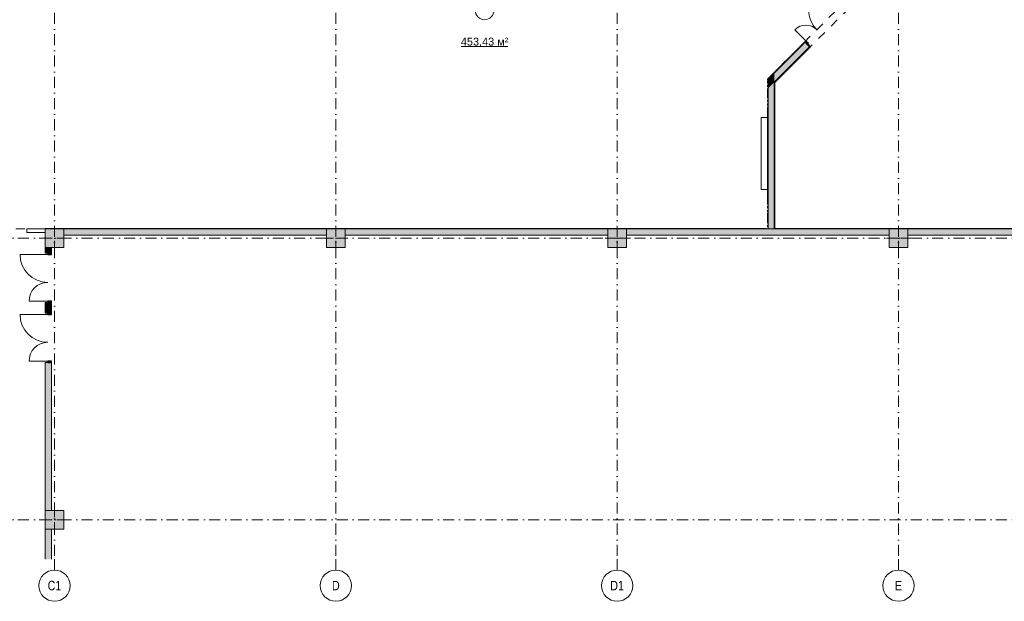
# Model space of a CAD drawing. Header units: millimetres. Extents: x 0 to 1184, y 0 to 836.
# Tile 4 of 66: x 160 to 475, y 154 to 339. Entities that reach past the tile are written whole.
import ezdxf
from ezdxf.xclip import XClip

# ---------------------------------------------------------------- set-up
doc = ezdxf.new("R2010")
doc.units = ezdxf.units.MM
doc.header["$MEASUREMENT"] = 0
doc.header["$XCLIPFRAME"] = 0
doc.linetypes.add('Штриховая', pattern=[5.644444, 2.822222, -2.822222])
doc.linetypes.add('Штрихпунктирная', pattern=[6.702778, 3.527778, -1.763889, 0, -1.411111])
for name, color, linetype in [('1._1-й этаж (9)_2_Элемент Модели - Оси', 7, 'Continuous'), ('Интерьер - Фитостена', 7, 'Continuous'), ('Конструктив - ГКЛ', 7, 'Continuous'), ('Конструктив - Колонны', 7, 'Continuous'), ('Конструктив - Стены Блок 200 нов', 7, 'Continuous'), ('Конструктив - Стены Внутр сущ.', 7, 'Continuous'), ('Элемент Модели - Зона', 7, 'Continuous'), ('Элемент Модели - Оси', 7, 'Continuous')]:
    doc.layers.add(name, color=color, linetype=linetype)
doc.styles.add('СГЕНЕРИР_СТИЛЬ_1', font='txt')
doc.styles.add('СГЕНЕРИР_СТИЛЬ_3', font='txt')

# ---------------------------------------------------------------- blocks, each defined once
blk = doc.blocks.new('Чертеж_1_2', base_point=(-278.48, 193.25))
at = {"layer": '1._1-й этаж (9)_2_Элемент Модели - Оси', "color": 7, "linetype": 'Штрихпунктирная', "lineweight": 15}
for p, q in [((171.52, 166.93), (171.52, 163.5)), ((261.52, 166.93), (261.52, 163.5)), ((351.52, 166.93), (351.52, 163.5)), ((441.52, 166.93), (441.52, 163.5))]:
    blk.add_line(p, q, dxfattribs=at)
at = {"layer": '1._1-й этаж (9)_2_Элемент Модели - Оси', "color": 7, "linetype": 'Continuous', "lineweight": 15}
for centre in [(171.52, 158.5), (261.52, 158.5), (351.52, 158.5), (441.52, 158.5)]:
    blk.add_circle(centre, 5, dxfattribs=at)
at = {"layer": '1._1-й этаж (9)_2_Элемент Модели - Оси', "color": 7, "linetype": 'Continuous', "lineweight": 15, "char_height": 3, "attachment_point": 4, "style": 'СГЕНЕРИР_СТИЛЬ_1'}
for s, insert in [('\\A1;{\\pql;\\pt0;\\fArial Narrow|b0|i0|c204|p34;C1}', (169.3, 158.52)), ('\\A1;{\\pql;\\pt0;\\fArial Narrow|b0|i0|c204|p34;D}', (260.26, 158.52)), ('\\A1;{\\pql;\\pt0;\\fArial Narrow|b0|i0|c204|p34;D1}', (349.3, 158.53)), ('\\A1;{\\pql;\\pt0;\\fArial Narrow|b0|i0|c204|p34;E}', (440.36, 158.52))]:
    blk.add_mtext(s, dxfattribs=dict(at, insert=insert))
blk = doc.blocks.new('Чертеж_4_4', base_point=(-278.48, 89.56))
at = {"layer": 'Конструктив - ГКЛ', "linetype": 'Continuous', "lineweight": 0, "true_color": 0x000000}
for points in [[(168.52, 272.68), (168.52, 272.56), (399.22, 272.56), (399.22, 272.68)], [(399.57, 272.68), (399.57, 272.56), (399.77, 272.56), (399.77, 272.68)], [(401.77, 272.56), (401.97, 272.56), (401.97, 272.68), (401.77, 272.68)], [(534.52, 272.68), (402.02, 272.68), (402.02, 272.56), (534.52, 272.56)]]:
    blk.add_hatch(color=18, dxfattribs=at).paths.add_polyline_path(points)
at = {"layer": 'Конструктив - Колонны', "linetype": 'Continuous', "lineweight": 0, "true_color": 0x000000}
for points in [[(168.52, 266.56), (174.52, 266.56), (174.52, 272.56), (168.52, 272.56)], [(258.52, 266.56), (264.52, 266.56), (264.52, 272.56), (258.52, 272.56)], [(348.52, 266.56), (354.52, 266.56), (354.52, 272.56), (348.52, 272.56)], [(438.52, 266.56), (444.52, 266.56), (444.52, 272.56), (438.52, 272.56)], [(168.52, 176.56), (174.52, 176.56), (174.52, 182.56), (168.52, 182.56)]]:
    blk.add_hatch(color=18, dxfattribs=at).paths.add_polyline_path(points)
at = {"layer": 'Конструктив - Стены Блок 200 нов', "linetype": 'Continuous', "lineweight": 0, "true_color": 0x000000}
for points in [[(411.52, 332.33), (399.77, 320.58), (399.77, 320.29), (411.66, 332.19)], [(401.77, 319.46), (413.07, 330.77), (412.33, 331.52), (411.66, 332.19), (401.77, 322.29)], [(413.07, 330.77), (401.97, 319.66), (401.97, 319.38), (413.21, 330.63)], [(412.33, 331.52), (412.68, 331.87), (411.87, 332.68), (411.52, 332.33)], [(413.36, 330.77), (412.47, 331.66), (412.33, 331.52), (413.07, 330.77), (413.21, 330.63)], [(401.77, 322.29), (399.77, 320.29), (401.77, 319.46)], [(399.77, 320.58), (399.57, 320.38), (399.77, 320.29)], [(399.57, 320.09), (399.77, 320.29), (399.57, 320.38)], [(399.57, 272.68), (399.77, 272.68), (399.77, 320.29), (399.57, 320.09)], [(401.77, 319.46), (399.77, 320.29), (399.77, 317.46)], [(399.77, 317.46), (399.77, 272.68), (401.77, 272.68), (401.77, 319.46)], [(401.97, 319.66), (401.77, 319.46), (401.97, 319.38)], [(401.97, 319.38), (401.77, 319.46), (401.77, 319.18)], [(401.77, 319.18), (401.77, 272.68), (401.97, 272.68), (401.97, 319.38)], [(401.77, 272.68), (399.77, 272.68), (399.77, 272.56), (401.77, 272.56)]]:
    blk.add_hatch(color=18, dxfattribs=at).paths.add_polyline_path(points)
at = {"layer": 'Конструктив - Стены Внутр сущ.', "linetype": 'Continuous', "lineweight": 0, "true_color": 0x000000}
for points in [[(174.52, 270.56), (258.52, 270.56), (258.52, 272.56), (174.52, 272.56)], [(264.52, 272.56), (264.52, 270.56), (348.52, 270.56), (348.52, 272.56)], [(354.52, 270.56), (438.52, 270.56), (438.52, 272.56), (354.52, 272.56)], [(444.52, 270.56), (528.52, 270.56), (528.52, 272.56), (444.52, 272.56)], [(170.52, 266.56), (168.52, 266.56), (168.52, 264.74), (170.52, 264.74)], [(169.37, 264.74), (169.37, 264.34), (170.52, 264.34), (170.52, 264.74)], [(170.52, 249.04), (168.52, 249.04), (168.52, 245.57), (170.52, 245.57)], [(170.52, 249.04), (170.52, 249.44), (169.37, 249.44), (169.37, 249.04)], [(169.37, 245.57), (169.37, 245.17), (170.52, 245.17), (170.52, 245.57)], [(170.52, 229.87), (170.52, 230.27), (169.37, 230.27), (169.37, 229.87)], [(168.52, 182.56), (170.52, 182.56), (170.52, 229.87), (168.52, 229.87)], [(168.52, 176.56), (168.52, 166.93), (170.52, 166.93), (170.52, 176.56)]]:
    blk.add_hatch(color=18, dxfattribs=at).paths.add_polyline_path(points)
at = {"layer": 'Интерьер - Фитостена', "color": 7, "linetype": 'Continuous', "lineweight": 15, "flags": 128}
blk.add_lwpolyline([(399.57, 285.16), (399.57, 308.16), (397.57, 308.16), (397.57, 285.16)], close=True, dxfattribs=at)
at = {"layer": 'Конструктив - ГКЛ', "color": 251, "linetype": 'Continuous', "lineweight": 20, "true_color": 0x575757}
for p, q in [((399.77, 272.68), (399.77, 272.56)), ((399.77, 272.68), (399.77, 272.56)), ((399.77, 272.56), (401.77, 272.56)), ((401.77, 272.56), (401.77, 272.68)), ((401.77, 272.56), (401.77, 272.68))]:
    blk.add_line(p, q, dxfattribs=at)
at = {"layer": 'Конструктив - ГКЛ', "color": 251, "linetype": 'Continuous', "lineweight": 15, "true_color": 0x575757, "flags": 128}
for points in [[(168.52, 272.56), (162.69, 272.56)], [(162.69, 272.56), (162.69, 271.36)], [(162.69, 271.36), (168.47, 271.36)]]:
    blk.add_lwpolyline(points, dxfattribs=at)
at = {"layer": 'Конструктив - ГКЛ', "color": 251, "linetype": 'Continuous', "lineweight": 20, "true_color": 0x575757, "flags": 128}
for points in [[(399.22, 272.68), (168.52, 272.68)], [(174.52, 272.56), (258.52, 272.56)], [(264.52, 272.56), (348.52, 272.56)], [(354.52, 272.56), (399.22, 272.56)], [(399.77, 272.68), (399.57, 272.68)], [(399.57, 272.56), (401.97, 272.56)], [(401.97, 272.68), (401.77, 272.68)], [(534.64, 272.68), (402.02, 272.68)], [(402.02, 272.56), (438.52, 272.56)], [(444.52, 272.56), (528.52, 272.56)]]:
    blk.add_lwpolyline(points, dxfattribs=at)
at = {"layer": 'Конструктив - ГКЛ', "color": 251, "linetype": 'Continuous', "lineweight": 5, "true_color": 0x575757, "flags": 128}
blk.add_lwpolyline([(168.52, 272.56), (168.52, 272.68)], dxfattribs=at)
at = {"layer": 'Конструктив - Колонны', "color": 251, "linetype": 'Continuous', "lineweight": 5, "true_color": 0x575757}
for p, q in [((171.52, 270.36), (171.52, 273.36)), ((261.52, 270.36), (261.52, 273.36)), ((351.52, 270.36), (351.52, 273.36)), ((441.52, 270.36), (441.52, 273.36)), ((170.72, 269.56), (167.72, 269.56)), ((171.52, 268.76), (171.52, 265.76)), ((172.32, 269.56), (175.32, 269.56)), ((260.72, 269.56), (257.72, 269.56)), ((261.52, 268.76), (261.52, 265.76)), ((262.32, 269.56), (265.32, 269.56)), ((350.72, 269.56), (347.72, 269.56)), ((351.52, 268.76), (351.52, 265.76)), ((352.32, 269.56), (355.32, 269.56)), ((440.72, 269.56), (437.72, 269.56)), ((441.52, 268.76), (441.52, 265.76)), ((442.32, 269.56), (445.32, 269.56)), ((171.52, 180.36), (171.52, 183.36)), ((170.72, 179.56), (167.72, 179.56)), ((172.32, 179.56), (175.32, 179.56)), ((171.52, 178.76), (171.52, 175.76))]:
    blk.add_line(p, q, dxfattribs=at)
at = {"layer": 'Конструктив - Колонны', "color": 251, "linetype": 'Continuous', "lineweight": 15, "true_color": 0x575757, "flags": 128}
for points in [[(168.52, 266.56), (174.52, 266.56), (174.52, 272.56), (168.52, 272.56)], [(258.52, 266.56), (264.52, 266.56), (264.52, 272.56), (258.52, 272.56)], [(348.52, 266.56), (354.52, 266.56), (354.52, 272.56), (348.52, 272.56)], [(438.52, 266.56), (444.52, 266.56), (444.52, 272.56), (438.52, 272.56)], [(168.52, 176.56), (174.52, 176.56), (174.52, 182.56), (168.52, 182.56)]]:
    blk.add_lwpolyline(points, close=True, dxfattribs=at)
at = {"layer": 'Конструктив - Колонны', "color": 251, "linetype": 'Continuous', "lineweight": 5, "true_color": 0x575757}
for p in [(171.52, 269.56), (261.52, 269.56), (351.52, 269.56), (441.52, 269.56), (171.52, 179.56)]:
    blk.add_point(p, dxfattribs=at)
at = {"layer": 'Конструктив - Стены Блок 200 нов', "color": 251, "linetype": 'Continuous', "lineweight": 5, "true_color": 0x575757}
for p, q in [((411.87, 332.68), (408.33, 336.22)), ((411.87, 332.68), (411.52, 332.33)), ((411.52, 332.33), (412.33, 331.52)), ((412.68, 331.87), (411.87, 332.68)), ((412.33, 331.52), (412.68, 331.87))]:
    blk.add_line(p, q, dxfattribs=at)
at = {"layer": 'Конструктив - Стены Блок 200 нов', "color": 251, "linetype": 'Continuous', "lineweight": 20, "true_color": 0x575757}
for p, q in [((411.66, 332.19), (401.77, 322.29)), ((401.97, 319.66), (413.07, 330.77)), ((411.66, 332.19), (411.52, 332.33)), ((411.66, 332.19), (411.52, 332.33)), ((411.66, 332.19), (411.52, 332.33)), ((412.33, 331.52), (411.66, 332.19)), ((412.33, 331.52), (411.66, 332.19)), ((412.33, 331.52), (411.66, 332.19)), ((412.33, 331.52), (412.47, 331.66)), ((413.07, 330.77), (412.33, 331.52)), ((412.47, 331.66), (413.36, 330.77)), ((412.47, 331.66), (413.36, 330.77)), ((413.21, 330.63), (413.36, 330.77)), ((413.21, 330.63), (413.36, 330.77)), ((401.77, 322.29), (399.77, 320.29)), ((401.77, 322.29), (399.77, 320.29)), ((399.77, 320.29), (399.77, 317.46)), ((401.97, 319.66), (401.77, 319.46)), ((401.97, 319.66), (401.77, 319.46)), ((401.77, 272.68), (401.77, 319.46)), ((399.77, 317.46), (399.77, 272.68))]:
    blk.add_line(p, q, dxfattribs=at)
at = {"layer": 'Конструктив - Стены Блок 200 нов', "color": 251, "linetype": 'Continuous', "lineweight": 20, "true_color": 0x575757, "flags": 128}
for points in [[(411.52, 332.33), (399.77, 320.58)], [(401.97, 319.38), (413.21, 330.63)], [(399.57, 320.38), (399.77, 320.58)], [(399.57, 320.38), (399.57, 320.37)], [(399.57, 319.77), (399.57, 319.18)], [(399.57, 318.58), (399.57, 317.98)], [(401.97, 272.68), (401.97, 319.38)], [(399.57, 317.38), (399.57, 316.78)], [(399.57, 316.18), (399.57, 315.58)], [(399.57, 314.98), (399.57, 314.38)], [(399.57, 313.78), (399.57, 313.18)], [(399.57, 312.58), (399.57, 311.98)], [(399.57, 311.38), (399.57, 310.78)], [(399.57, 310.18), (399.57, 282.76)], [(399.57, 282.16), (399.57, 281.56)], [(399.57, 280.96), (399.57, 280.36)], [(399.57, 279.76), (399.57, 279.16)], [(399.57, 278.56), (399.57, 277.96)], [(399.57, 277.36), (399.57, 276.76)], [(399.57, 276.16), (399.57, 275.56)], [(399.57, 274.96), (399.57, 274.36)], [(399.57, 273.76), (399.57, 273.16)], [(399.57, 272.68), (399.77, 272.68)], [(401.77, 272.68), (401.97, 272.68)]]:
    blk.add_lwpolyline(points, dxfattribs=at)
at = {"layer": 'Конструктив - Стены Блок 200 нов', "color": 251, "linetype": 'Continuous', "lineweight": 5, "true_color": 0x575757}
for centre, radius, start, end in [((421.77, 342.58), 9, 135.0137, 225.0137), ((411.87, 332.68), 5, 45.0137, 135.0137)]:
    blk.add_arc(centre, radius, start, end, dxfattribs=at)
at = {"layer": 'Конструктив - Стены Внутр сущ.', "color": 251, "linetype": 'Continuous', "lineweight": 20, "true_color": 0x575757}
for p, q in [((168.52, 264.74), (168.52, 265.11)), ((168.52, 264.74), (168.52, 265.11)), ((168.52, 264.74), (168.52, 265.11)), ((169.37, 264.74), (168.52, 264.74)), ((169.37, 264.74), (168.52, 264.74)), ((169.37, 264.74), (168.52, 264.74)), ((170.52, 264.74), (169.37, 264.74)), ((170.52, 264.74), (169.37, 264.74)), ((170.52, 264.74), (169.37, 264.74)), ((170.52, 264.74), (170.52, 265.11)), ((170.52, 264.74), (170.52, 265.11)), ((170.52, 264.74), (170.52, 265.11)), ((168.52, 249.04), (168.52, 248.67)), ((169.37, 249.04), (168.52, 249.04)), ((169.37, 249.04), (168.52, 249.04)), ((169.37, 249.04), (168.52, 249.04)), ((168.52, 249.04), (168.52, 248.67)), ((168.52, 249.04), (168.52, 248.67)), ((170.52, 249.04), (169.37, 249.04)), ((170.52, 249.04), (169.37, 249.04)), ((170.52, 249.04), (169.37, 249.04)), ((170.52, 249.04), (170.52, 248.67)), ((170.52, 249.04), (170.52, 248.67)), ((170.52, 249.04), (170.52, 248.67)), ((168.52, 245.57), (168.52, 245.94)), ((168.52, 245.57), (168.52, 245.94)), ((168.52, 245.57), (168.52, 245.94)), ((170.52, 245.57), (170.52, 245.94)), ((170.52, 245.57), (170.52, 245.94)), ((170.52, 245.57), (170.52, 245.94)), ((169.37, 245.57), (168.52, 245.57)), ((169.37, 245.57), (168.52, 245.57)), ((169.37, 245.57), (168.52, 245.57)), ((170.52, 245.57), (169.37, 245.57)), ((170.52, 245.57), (169.37, 245.57)), ((170.52, 245.57), (169.37, 245.57)), ((168.52, 229.87), (168.52, 229.5)), ((169.37, 229.87), (168.52, 229.87)), ((169.37, 229.87), (168.52, 229.87)), ((169.37, 229.87), (168.52, 229.87)), ((168.52, 229.87), (168.52, 229.5)), ((168.52, 229.87), (168.52, 229.5)), ((170.52, 229.87), (169.37, 229.87)), ((170.52, 229.87), (169.37, 229.87)), ((170.52, 229.87), (169.37, 229.87)), ((170.52, 229.87), (170.52, 229.5)), ((170.52, 229.87), (170.52, 229.5)), ((170.52, 229.87), (170.52, 229.5))]:
    blk.add_line(p, q, dxfattribs=at)
at = {"layer": 'Конструктив - Стены Внутр сущ.', "color": 251, "linetype": 'Continuous', "lineweight": 30, "true_color": 0x575757}
for p, q in [((169.37, 264.74), (169.37, 264.34)), ((170.52, 264.74), (169.37, 264.74)), ((170.52, 264.34), (170.52, 264.74)), ((169.37, 264.34), (170.52, 264.34)), ((170.52, 249.44), (169.37, 249.44)), ((169.37, 249.44), (169.37, 249.04)), ((169.37, 249.04), (170.52, 249.04)), ((170.52, 249.04), (170.52, 249.44)), ((169.37, 245.57), (169.37, 245.17)), ((170.52, 245.57), (169.37, 245.57)), ((169.37, 245.17), (170.52, 245.17)), ((170.52, 245.17), (170.52, 245.57)), ((170.52, 230.27), (169.37, 230.27)), ((169.37, 230.27), (169.37, 229.87)), ((170.52, 229.87), (170.52, 230.27)), ((169.37, 229.87), (170.52, 229.87))]:
    blk.add_line(p, q, dxfattribs=at)
at = {"layer": 'Конструктив - Стены Внутр сущ.', "color": 251, "linetype": 'Continuous', "lineweight": 15, "true_color": 0x575757}
for p, q in [((169.37, 264.34), (160.49, 264.34)), ((169.37, 249.44), (163.35, 249.44)), ((169.37, 245.17), (160.49, 245.17)), ((169.37, 230.27), (163.35, 230.27))]:
    blk.add_line(p, q, dxfattribs=at)
at = {"layer": 'Конструктив - Стены Внутр сущ.', "color": 251, "linetype": 'Continuous', "lineweight": 20, "true_color": 0x575757, "flags": 128}
for points in [[(258.52, 272.56), (174.52, 272.56)], [(348.52, 272.56), (264.52, 272.56)], [(438.52, 272.56), (354.52, 272.56)], [(528.52, 272.56), (444.52, 272.56)], [(174.52, 270.56), (258.52, 270.56)], [(264.52, 270.56), (348.52, 270.56)], [(354.52, 270.56), (438.52, 270.56)], [(444.52, 270.56), (528.52, 270.56)], [(168.52, 266.56), (168.52, 264.74)], [(170.52, 264.74), (170.52, 266.56)], [(168.52, 249.04), (168.52, 245.57)], [(170.52, 245.57), (170.52, 249.04)], [(168.52, 229.87), (168.52, 182.56)], [(170.52, 182.56), (170.52, 229.87)], [(168.52, 176.56), (168.52, 166.93)], [(170.52, 166.93), (170.52, 176.56)]]:
    blk.add_lwpolyline(points, dxfattribs=at)
at = {"layer": 'Конструктив - Стены Внутр сущ.', "color": 251, "linetype": 'Continuous', "lineweight": 5, "true_color": 0x575757}
for centre, radius, start, end in [((169.37, 264.34), 8.88, 180, 270), ((169.37, 249.44), 6.02, 90, 180), ((169.37, 245.17), 8.88, 180, 270), ((169.37, 230.27), 6.02, 90, 180)]:
    blk.add_arc(centre, radius, start, end, dxfattribs=at)
at = {"layer": 'Элемент Модели - Зона', "color": 7, "linetype": 'Continuous', "lineweight": 15}
blk.add_line((301.65, 330.88), (316.55, 330.88), dxfattribs=at)
at = {"layer": 'Элемент Модели - Зона', "color": 7, "linetype": 'Штриховая', "lineweight": 15, "flags": 128}
for points in [[(83.02, 364.94), (82.62, 364.94), (82.62, 272.56), (174.52, 272.56), (399.57, 272.56), (399.57, 320.39), (438.38, 359.21), (438.52, 359.06), (438.72, 359.06), (438.72, 359.26), (438.32, 359.26), (438.32, 359.9), (399.57, 398.65), (399.57, 426.46), (378.07, 426.46), (378.07, 450.36), (354.52, 450.36), (354.52, 446.56), (348.52, 446.56), (348.52, 450.36), (264.52, 450.36), (264.52, 446.56), (263.97, 446.56), (263.97, 435.54), (228.34, 399.92), (174.52, 399.92), (174.52, 366.06), (174.52, 364.94), (174.52, 360.06), (168.52, 360.06), (168.52, 364.94), (89.02, 364.94), (89.02, 360.06), (83.02, 360.06)], [(401.97, 319.4), (401.97, 272.56), (534.52, 272.56), (534.52, 182.56), (708.52, 182.56), (712.32, 182.56), (712.32, 266.56), (708.52, 266.56), (708.52, 272.56), (712.32, 272.56), (712.32, 309.06), (665.32, 309.06), (665.32, 333.76), (626.92, 333.76), (626.92, 353.06), (622.02, 353.06), (622.02, 356.86), (621.02, 356.86), (621.02, 353.06), (615.02, 353.06), (615.02, 356.86), (534.52, 356.86), (534.52, 353.06), (528.52, 353.06), (528.52, 356.86), (444.52, 356.86), (444.52, 353.06), (438.52, 353.06), (438.52, 355.95)]]:
    blk.add_lwpolyline(points, close=True, dxfattribs=at)
at = {"layer": 'Элемент Модели - Зона', "color": 7, "linetype": 'Continuous', "lineweight": 15, "flags": 128}
blk.add_lwpolyline([(312.1, 342.41, 1), (306.1, 342.41, 1)], format="xyb", close=True, dxfattribs=at)
at = {"layer": 'Элемент Модели - Оси', "color": 7, "linetype": 'Штрихпунктирная', "lineweight": 15}
for p, q in [((171.52, 831.39), (171.52, 166.93)), ((261.52, 831.39), (261.52, 166.93)), ((351.52, 831.39), (351.52, 166.93)), ((441.52, 831.39), (441.52, 166.93)), ((71.32, 269.56), (1182.02, 269.56)), ((71.32, 179.56), (1182.02, 179.56))]:
    blk.add_line(p, q, dxfattribs=at)
at = {"layer": 'Элемент Модели - Зона', "color": 7, "linetype": 'Continuous', "lineweight": 15, "insert": (309.1, 332.17), "char_height": 2.5, "attachment_point": 5, "style": 'СГЕНЕРИР_СТИЛЬ_3'}
blk.add_mtext('\\A1;{\\pqc;\\fArial|b0|i0|c204|p38;453,43 м²}', dxfattribs=at)

msp = doc.modelspace()

# ---------------------------------------------------------------- block references
at = {"color": 161, "linetype": 'Continuous', "lineweight": 40, "true_color": 0x83aefe}
ref = msp.add_blockref('Чертеж_4_4', (-278.48, 89.56), dxfattribs=at)
XClip(ref).set_block_clipping_path([(71.3162990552, 166.9277917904), (1182.0208577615, 831.3911731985)])
ref = msp.add_blockref('Чертеж_1_2', (-278.48, 193.25), dxfattribs=at)
XClip(ref).set_block_clipping_path([(71.3169114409, 151.7660533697), (1182.0208577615, 166.9277917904)])

doc.saveas('drawing.dxf')
